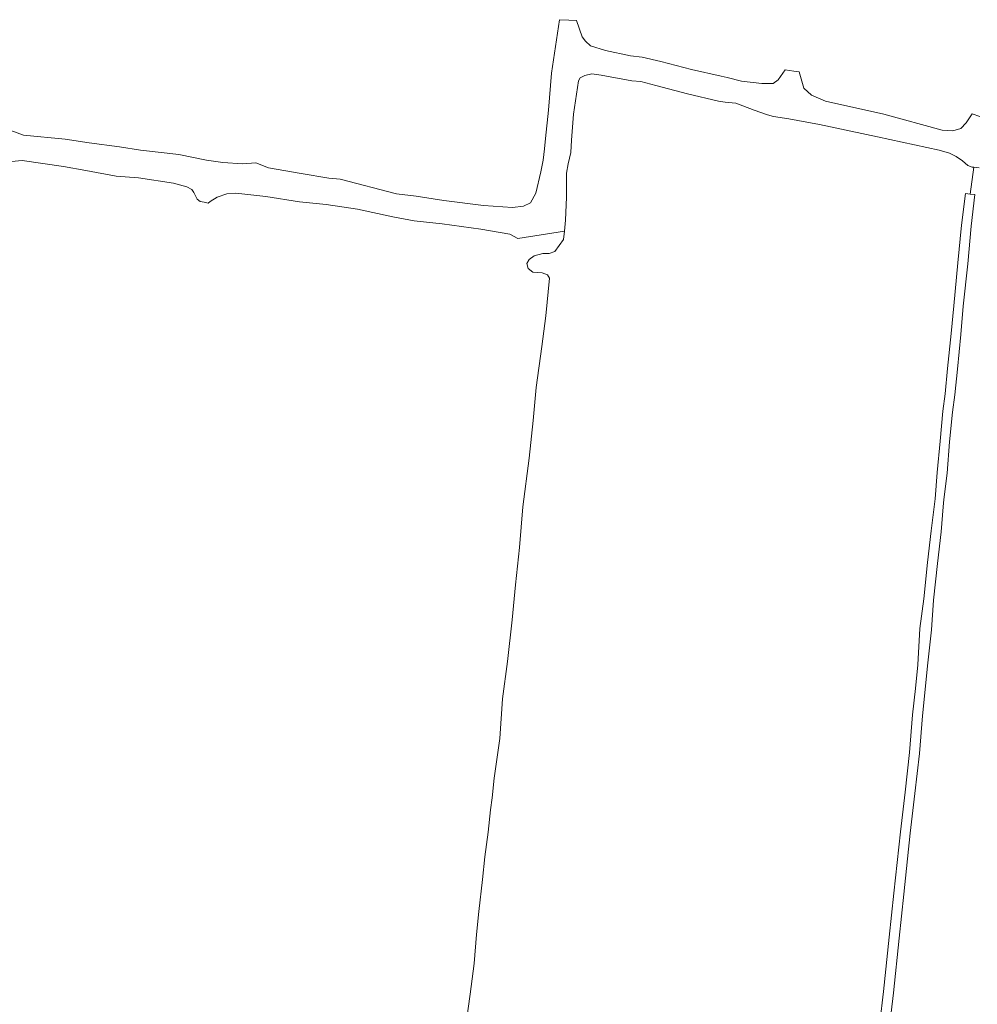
# Model space of a CAD drawing. Header units: metres. Extents: x 125158 to 132124, y 450612 to 454469.
# Tile 138 of 173: x 129755 to 129984, y 453281 to 453517. Entities that reach past the tile are written whole.
import ezdxf

# ---------------------------------------------------------------- set-up
doc = ezdxf.new("R2010")
doc.units = ezdxf.units.M
doc.layers.add('B-XX-OG-TERREIN_CULTUURSCHEIDING-GV', color=8, linetype='Continuous', lineweight=18)
doc.layers.add('B-XX-OG-WATER-GV', color=8, linetype='Continuous', lineweight=18)

msp = doc.modelspace()

# ---------------------------------------------------------------- linework, layer by layer
at = {"layer": 'B-XX-OG-TERREIN_CULTUURSCHEIDING-GV'}
for points in [[(129960.85, 453276.16), (129961.76, 453283.68), (129963.11, 453296.73), (129964.23, 453307.3), (129965.81, 453321.99), (129966.93, 453331.53), (129968.02, 453341.04), (129968.72, 453350.08), (129969.4, 453356.43), (129969.96, 453362.08), (129970.49, 453370.8), (129971.4, 453377.91), (129972.34, 453386.66), (129973.19, 453394.27), (129973.94, 453400), (129974.19, 453401.91), (129974.66, 453408.26), (129975.34, 453415.75), (129975.98, 453422.95), (129976.54, 453427.1), (129977.1, 453433.25), (129977.98, 453441.62), (129978.63, 453448.26), (129979.6, 453458.59), (129980.48, 453467.58), (129981.42, 453475.22), (129982.52, 453475.09), (129983.4, 453481.52), (129983.05, 453481.56), (129982, 453481.97), (129980.72, 453483.02), (129979.23, 453484.1), (129977.6, 453484.89), (129975.09, 453485.59), (129960.3, 453488.8), (129946.41, 453491.76), (129939.06, 453493.16), (129935.39, 453493.72), (129933.93, 453494.1), (129930.72, 453495.24), (129926.29, 453496.87), (129923.81, 453497.16), (129922.14, 453497.37), (129914.71, 453499.12), (129907.12, 453501.11), (129903.53, 453502.1), (129901.35, 453502.25), (129894.02, 453503.57), (129891.78, 453503.92), (129890.09, 453503.54), (129889.01, 453502.98), (129888.6, 453502.28), (129887.37, 453494.26), (129886.87, 453488.05), (129886.75, 453485.02), (129886.14, 453482.36), (129885.73, 453480.06), (129885.73, 453474.34), (129885.46, 453468.83), (129885.26, 453466.2), (129885.02, 453464.21), (129882.89, 453461.28), (129881.55, 453460.82), (129880.01, 453460.78), (129877.92, 453460.28), (129876.75, 453459.4), (129876.2, 453458.4), (129876.5, 453457.18), (129877.62, 453456.35), (129879.84, 453456.14), (129881.14, 453455.72), (129881.64, 453454.89), (129880.73, 453445.87), (129879.78, 453438.51), (129878.45, 453428.64), (129877.72, 453420.7), (129876.75, 453411.71), (129875.19, 453400.01), (129875.19, 453400), (129874.43, 453390.28), (129873.43, 453381.28), (129872.63, 453372.88), (129871.55, 453362.93), (129870.37, 453353.96), (129869.69, 453344.38), (129868.34, 453334.9), (129867.9, 453330.15), (129867.44, 453327.3), (129866.91, 453321.95), (129866.14, 453316.03), (129865.55, 453310.56), (129864.71, 453302.93), (129864.09, 453297.38), (129863.52, 453290.41), (129862.59, 453283.05), (129861.74, 453276.75)], [(129984.74, 453481.35), (129983.4, 453481.52), (129982.52, 453475.09), (129983.65, 453474.95), (129982.77, 453467.34), (129981.98, 453458.36), (129980.89, 453448.15), (129980.3, 453441.38), (129979.48, 453433.02), (129978.86, 453426.87), (129978.33, 453422.71), (129977.63, 453415.62), (129977.04, 453408.06), (129976.24, 453401.75), (129976.09, 453400), (129975.56, 453393.98), (129974.71, 453386.4), (129973.77, 453377.63), (129973.28, 453370.49), (129972.34, 453361.89), (129971.77, 453356.19), (129971.1, 453349.86), (129970.4, 453340.81), (129969.3, 453331.25), (129968.19, 453321.72), (129966.6, 453307.04), (129965.49, 453296.48), (129964.13, 453283.41), (129963.56, 453278.68)]]:
    msp.add_lwpolyline(points, dxfattribs=at)
at = {"layer": 'B-XX-OG-WATER-GV'}
for points in [[(129984.88, 453493.68), (129983.02, 453494.33), (129981.57, 453492.17), (129980.32, 453490.82), (129978.39, 453490.29), (129975.85, 453490.45), (129961.87, 453494.27), (129947.88, 453497.41), (129944.49, 453498.79), (129942.68, 453500.51), (129941.52, 453504.37), (129940.28, 453504.55), (129938.13, 453504.87), (129936.52, 453502.47), (129935.29, 453501.63), (129932.6, 453501.57), (129927.68, 453502.17), (129924.29, 453503.01), (129922.84, 453503.39), (129915.68, 453504.95), (129908.36, 453506.86), (129903.83, 453507.94), (129901.05, 453508.24), (129895.07, 453509.5), (129891.5, 453510.67), (129890.3, 453511.78), (129889.45, 453512.77), (129888.11, 453516.75), (129886.3, 453516.83), (129884.05, 453516.92), (129882.1, 453504.07), (129881.42, 453495.23), (129880.69, 453488.43), (129880.46, 453485.92), (129880.08, 453483.2), (129879.54, 453480.44), (129878.32, 453475.27), (129877.1, 453472.95), (129875.4, 453472.18), (129872.71, 453471.86), (129865.78, 453472.33), (129856.28, 453473.57), (129849.62, 453474.57), (129844.88, 453475.12), (129831.43, 453478.64), (129828.69, 453478.91), (129822.08, 453480.01), (129814.18, 453481.38), (129811.13, 453482.56), (129808, 453482.31), (129803.29, 453482.68), (129799.3, 453483.2), (129792.7, 453484.56), (129783.46, 453485.63), (129778.49, 453486.44), (129771.16, 453487.35), (129765.45, 453488.29), (129755.4, 453489.23), (129752.36, 453490.37)], [(129750.87, 453482.73), (129755.07, 453483.17), (129765.05, 453481.68), (129770.37, 453480.73), (129777.7, 453479.4), (129782.99, 453478.94), (129791.42, 453477.71), (129794.61, 453476.8), (129795.78, 453476.19), (129796.28, 453475.49), (129797.08, 453473.84), (129797.78, 453473.29), (129798.76, 453473.1), (129799.74, 453472.92), (129800.18, 453473.27), (129801.89, 453474.36), (129804.22, 453475.14), (129806.38, 453475.33), (129813.53, 453474.5), (129821.65, 453473.23), (129828.01, 453472.55), (129835.6, 453471.43), (129844.02, 453469.64), (129849.13, 453468.68), (129855.84, 453467.94), (129865.13, 453466.68), (129872.11, 453465.46), (129874.03, 453464.42), (129885.26, 453466.2), (129885.46, 453468.83), (129885.73, 453474.34), (129885.73, 453480.06), (129886.14, 453482.36), (129886.75, 453485.02), (129886.87, 453488.05), (129887.37, 453494.26), (129888.6, 453502.28), (129889.01, 453502.98), (129890.09, 453503.54), (129891.78, 453503.92), (129894.02, 453503.57), (129901.35, 453502.25), (129903.53, 453502.1), (129907.12, 453501.11), (129914.71, 453499.12), (129922.14, 453497.37), (129923.81, 453497.16), (129926.29, 453496.87), (129930.72, 453495.24), (129933.93, 453494.1), (129935.39, 453493.72), (129939.06, 453493.16), (129946.41, 453491.76), (129960.3, 453488.8), (129975.09, 453485.59), (129977.6, 453484.89), (129979.23, 453484.1), (129980.72, 453483.02), (129982, 453481.97), (129983.05, 453481.56), (129983.4, 453481.52), (129984.74, 453481.35)], [(129963.56, 453278.68), (129964.13, 453283.41), (129965.49, 453296.48), (129966.6, 453307.04), (129968.19, 453321.72), (129969.3, 453331.25), (129970.4, 453340.81), (129971.1, 453349.86), (129971.77, 453356.19), (129972.34, 453361.89), (129973.28, 453370.49), (129973.77, 453377.63), (129974.71, 453386.4), (129975.56, 453393.98), (129976.09, 453400), (129976.24, 453401.75), (129977.04, 453408.06), (129977.63, 453415.62), (129978.33, 453422.71), (129978.86, 453426.87), (129979.48, 453433.02), (129980.3, 453441.38), (129980.89, 453448.15), (129981.98, 453458.36), (129982.77, 453467.34), (129983.65, 453474.95), (129982.52, 453475.09), (129981.42, 453475.22), (129980.48, 453467.58), (129979.6, 453458.59), (129978.63, 453448.26), (129977.98, 453441.62), (129977.1, 453433.25), (129976.54, 453427.1), (129975.98, 453422.95), (129975.34, 453415.75), (129974.66, 453408.26), (129974.19, 453401.91), (129973.94, 453400), (129973.19, 453394.27), (129972.34, 453386.66), (129971.4, 453377.91), (129970.49, 453370.8), (129969.96, 453362.08), (129969.4, 453356.43), (129968.72, 453350.08), (129968.02, 453341.04), (129966.93, 453331.53), (129965.81, 453321.99), (129964.23, 453307.3), (129963.11, 453296.73), (129961.76, 453283.68), (129960.85, 453276.16)]]:
    msp.add_lwpolyline(points, dxfattribs=at)

doc.saveas('drawing.dxf')
